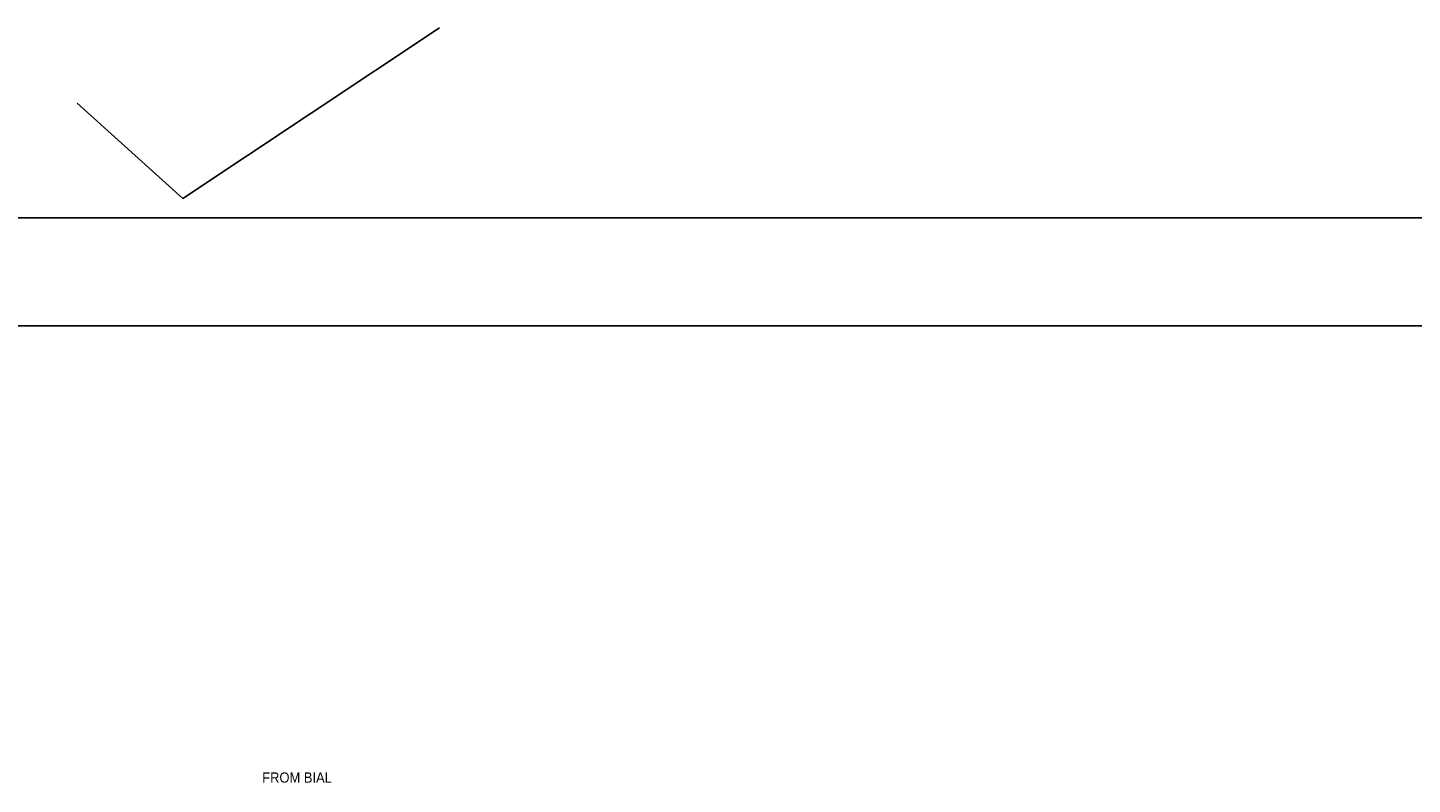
# Model space of a CAD drawing. Header units: millimetres. Extents: x 30872 to 314831, y -99829 to -24277.
# Tile 7 of 13: x 59412 to 90906, y -41490 to -24277. Entities that reach past the tile are written whole.
import ezdxf

# ---------------------------------------------------------------- set-up
doc = ezdxf.new("R2010")
doc.units = ezdxf.units.MM
doc.layers.add('SLD', color=7, linetype='Continuous')
doc.styles.add('A', font='SIMPLEX.shx', dxfattribs={"width": 0.9, "height": 2})

msp = doc.modelspace()

# ---------------------------------------------------------------- linework, layer by layer
for p, q in [((62944.1, -28166), (68781.8, -24276.5)), ((60540.4, -25992.5), (62944.1, -28166))]:
    msp.add_line(p, q)
for points in [[(30872, -28603.9), (102609.1, -28603.9), (102609.1, -98479.5), (30872, -98479.5)], [(34210.3, -31057.9), (100220.4, -31057.9), (100220.4, -66589.9), (34210.3, -66589.9)]]:
    msp.add_lwpolyline(points, close=True)

# ---------------------------------------------------------------- texts
at = {"layer": 'SLD', "color": 7, "insert": (64747, -41218.4), "char_height": 233.736, "width": 3963.067, "attachment_point": 1, "style": 'A'}
msp.add_mtext('{\\fArial|b0|i0|c0|p34;FROM BIAL}', dxfattribs=at)

doc.saveas('drawing.dxf')
